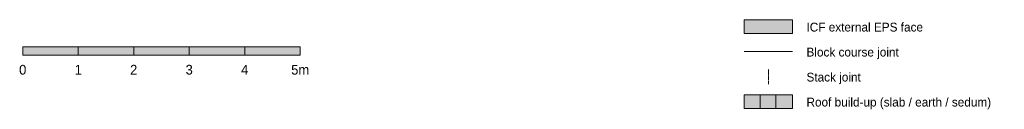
# Model space of a CAD drawing. Header units: millimetres. Extents: x -30937 to 3858, y -15507 to 17281.
# Tile 1 of 17: x -30937 to -13193, y -15507 to -13894. Entities that reach past the tile are written whole.
import ezdxf
from ezdxf.enums import TextEntityAlignment as Align

# ---------------------------------------------------------------- set-up
doc = ezdxf.new("R2010")
doc.units = ezdxf.units.MM
doc.linetypes.add('DASHED', pattern=[1.524, 1.27, -0.254])
for name, color, linetype in [('FILL-C_B2D199', 7, 'Continuous'), ('FILL-C_CCB294', 7, 'Continuous'), ('FILL-EPS', 7, 'Continuous'), ('FILL-INK', 7, 'Continuous'), ('FILL-LIGHT', 7, 'Continuous'), ('FILL-WHITE', 7, 'Continuous'), ('LINE-C_2E8C94', 7, 'Continuous'), ('LINE-C_337880', 7, 'Continuous'), ('LINE-INK', 7, 'Continuous'), ('LINE-STEEL_GREY', 7, 'Continuous'), ('LINE-TEAL_DK-DASH', 7, 'DASHED'), ('TEXT-INK', 7, 'Continuous')]:
    doc.layers.add(name, color=color, linetype=linetype)

msp = doc.modelspace()

# ---------------------------------------------------------------- hatches: boundary and pattern name
at = {"layer": 'FILL-C_B2D199', "true_color": 0xb2d199}
h = msp.add_hatch(color=253, dxfattribs=at)
h.dxf.hatch_style = 1
h.paths.add_polyline_path([(-17308, -15494), (-17008, -15494), (-17008, -15244), (-17308, -15244)])
at = {"layer": 'FILL-C_CCB294', "true_color": 0xccb294}
h = msp.add_hatch(color=253, dxfattribs=at)
h.dxf.hatch_style = 1
h.paths.add_polyline_path([(-17595, -15494), (-17308, -15494), (-17308, -15244), (-17595, -15244)])
at = {"layer": 'FILL-EPS', "true_color": 0xccffff}
h = msp.add_hatch(color=7, dxfattribs=at)
h.dxf.hatch_style = 1
h.paths.add_polyline_path([(-17882, -14144), (-17008, -14144), (-17008, -13894), (-17882, -13894)])
at = {"layer": 'FILL-INK', "true_color": 0x14141a}
h = msp.add_hatch(color=250, dxfattribs=at)
h.dxf.hatch_style = 1
h.paths.add_polyline_path([(-30882, -14532), (-29882, -14532), (-29882, -14382), (-30882, -14382)])
h = msp.add_hatch(color=250, dxfattribs=at)
h.dxf.hatch_style = 1
h.paths.add_polyline_path([(-28882, -14532), (-27882, -14532), (-27882, -14382), (-28882, -14382)])
h = msp.add_hatch(color=250, dxfattribs=at)
h.dxf.hatch_style = 1
h.paths.add_polyline_path([(-26882, -14532), (-25882, -14532), (-25882, -14382), (-26882, -14382)])
at = {"layer": 'FILL-LIGHT', "true_color": 0xc7c7c9}
h = msp.add_hatch(color=9, dxfattribs=at)
h.dxf.hatch_style = 1
h.paths.add_polyline_path([(-17882, -15494), (-17595, -15494), (-17595, -15244), (-17882, -15244)])
at = {"layer": 'FILL-WHITE', "true_color": 0xffffff}
h = msp.add_hatch(color=7, dxfattribs=at)
h.dxf.hatch_style = 1
h.paths.add_polyline_path([(-29882, -14532), (-28882, -14532), (-28882, -14382), (-29882, -14382)])
h = msp.add_hatch(color=7, dxfattribs=at)
h.dxf.hatch_style = 1
h.paths.add_polyline_path([(-27882, -14532), (-26882, -14532), (-26882, -14382), (-27882, -14382)])

# ---------------------------------------------------------------- linework, layer by layer
at = {"layer": 'LINE-C_2E8C94', "lineweight": 5}
msp.add_lwpolyline([(-17882, -14144), (-17008, -14144), (-17008, -13894), (-17882, -13894)], close=True, dxfattribs=at)
at = {"layer": 'LINE-C_337880', "lineweight": 5}
msp.add_line((-17882, -14469), (-17008, -14469), dxfattribs=at)
at = {"layer": 'LINE-INK', "lineweight": 5}
for points in [[(-30882, -14532), (-29882, -14532), (-29882, -14382), (-30882, -14382)], [(-29882, -14532), (-28882, -14532), (-28882, -14382), (-29882, -14382)], [(-28882, -14532), (-27882, -14532), (-27882, -14382), (-28882, -14382)], [(-27882, -14532), (-26882, -14532), (-26882, -14382), (-27882, -14382)], [(-26882, -14532), (-25882, -14532), (-25882, -14382), (-26882, -14382)]]:
    msp.add_lwpolyline(points, close=True, dxfattribs=at)
at = {"layer": 'LINE-STEEL_GREY', "lineweight": 5}
for points in [[(-17882, -15494), (-17595, -15494), (-17595, -15244), (-17882, -15244)], [(-17595, -15494), (-17308, -15494), (-17308, -15244), (-17595, -15244)], [(-17308, -15494), (-17008, -15494), (-17008, -15244), (-17308, -15244)]]:
    msp.add_lwpolyline(points, close=True, dxfattribs=at)
at = {"layer": 'LINE-TEAL_DK-DASH', "lineweight": 5}
msp.add_line((-17445, -15057), (-17445, -14782), dxfattribs=at)

# ---------------------------------------------------------------- texts
at = {"layer": 'TEXT-INK'}
for s, p in [('ICF external EPS face', (-16758, -14107)), ('Block course joint', (-16758, -14557)), ('Stack joint', (-16758, -15007)), ('Roof build-up (slab / earth / sedum)', (-16758, -15457))]:
    msp.add_text(s, height=158.75, dxfattribs=at).set_placement(p)
for s, height, p in [('0', 175, (-30882, -14882)), ('1', 175, (-29882, -14882)), ('2', 175, (-28882, -14882)), ('3', 175, (-27882, -14882)), ('4', 175, (-26882, -14882)), ('5m', 174.6, (-25882, -14882))]:
    msp.add_text(s, height=height, dxfattribs=at).set_placement(p, align=Align.CENTER)

doc.saveas('drawing.dxf')
